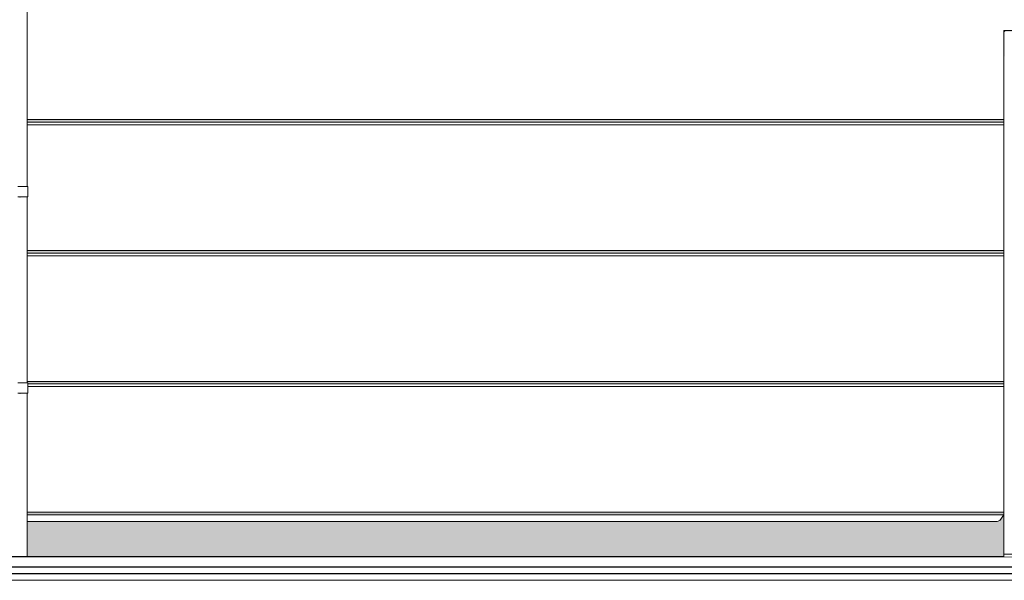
# Model space of a CAD drawing. Header units: millimetres. Extents: x 11 to 58287, y -2 to 19922.
# Tile 24 of 86: x 16157 to 23675, y 11112 to 15395. Entities that reach past the tile are written whole.
import ezdxf

# ---------------------------------------------------------------- set-up
doc = ezdxf.new("R2010")
doc.units = ezdxf.units.MM
doc.header["$MEASUREMENT"] = 0
doc.linetypes.add('Wipeout_Contour', pattern=[1000, 0, -1000])
for name, color, linetype, lineweight in [('A_WYPEŁNIENIA RYSUNKI_Nr_pióra__18', 9, 'Continuous', 13), ('A_WYPEŁNIENIA RYSUNKI_Nr_pióra__7', 7, 'Continuous', 13), ('Nowe_A__SCIANY_Nr_pióra__87', 7, 'Continuous', 13), ('Nowe_A__STROPY_Nr_pióra__1', 7, 'Continuous', 13), ('Nowe_A__STROPY_Nr_pióra__21', 7, 'Continuous', 25), ('Nowe_A_WN_WYPOSAZENIE_Nr_pióra__2', 7, 'Continuous', 13), ('Nowe_Drzwi Archicad_Nr_pióra__101', 252, 'Continuous', 5), ('Nowe_Drzwi Archicad_Nr_pióra__87', 7, 'Continuous', 13)]:
    doc.layers.add(name, color=color, linetype=linetype, lineweight=lineweight)
for name, color, linetype in [('Nowe_A__SCIANY', 7, 'Continuous'), ('Nowe_A__STROPY', 7, 'Continuous'), ('Nowe_A_WN_WYPOSAZENIE', 7, 'Continuous'), ('Nowe_Drzwi Archicad', 7, 'Continuous')]:
    doc.layers.add(name, color=color, linetype=linetype)

# ---------------------------------------------------------------- blocks, each defined once
blk = doc.blocks.new('ElemPrzekroju_2_1', base_point=(46338.2, 11312))
at = {"color": 254, "linetype": 'Wipeout_Contour', "lineweight": 0, "ltscale": 334688.95726}
blk.add_wipeout([(16217.9, 15541.1), (16214.9, 15541.1), (16214.9, 14632), (23671.6, 14632), (23671.6, 15312), (26921.6, 15312), (26921.6, 14632), (28031.6, 14632), (28031.6, 15541.1), (28029.3, 15541.1), (28029.3, 15592), (16217.9, 15592)], dxfattribs=at).dxf.layer = 'Nowe_A__SCIANY'
at = {"color": 254, "linetype": 'Wipeout_Contour', "lineweight": 0, "ltscale": 96977.188764}
blk.add_wipeout([(23671.6, 13632), (16214.9, 13632), (16214.9, 13612), (23671.6, 13612)], dxfattribs=at).dxf.layer = 'Nowe_A__SCIANY'
at = {"color": 254, "linetype": 'Wipeout_Contour', "lineweight": 0, "ltscale": 92640.966693}
blk.add_wipeout([(16214.9, 11612), (23671.6, 11612), (23671.6, 11632), (16214.9, 11632)], dxfattribs=at).dxf.layer = 'Nowe_A__SCIANY'
at = {"layer": 'Nowe_A__SCIANY', "linetype": 'Continuous', "lineweight": 0, "true_color": 0x000000}
for points in [[(23671.6, 13632), (16214.9, 13632), (16214.9, 13612), (23671.6, 13612)], [(16214.9, 11612), (23671.6, 11612), (23671.6, 11632), (16214.9, 11632)]]:
    blk.add_hatch(color=18, dxfattribs=at).paths.add_polyline_path(points)
at = {"color": 254, "linetype": 'Wipeout_Contour', "lineweight": 0, "ltscale": 99315.0617}
blk.add_wipeout([(16214.9, 14632), (16214.9, 14612), (23671.6, 14612), (23671.6, 14632)], dxfattribs=at).dxf.layer = 'Nowe_A__SCIANY'
at = {"layer": 'Nowe_A__SCIANY', "linetype": 'Continuous', "lineweight": 0, "true_color": 0x000000}
blk.add_hatch(color=18, dxfattribs=at).paths.add_polyline_path([(16214.9, 14632), (16214.9, 14612), (23671.6, 14612), (23671.6, 14632)])
at = {"color": 254, "linetype": 'Wipeout_Contour', "lineweight": 0, "ltscale": 134676.879619}
blk.add_wipeout([(16214.9, 12541.1), (16214.9, 11632), (23671.6, 11632), (23671.6, 12592), (16217.9, 12592), (16217.9, 12541.1)], dxfattribs=at).dxf.layer = 'Nowe_A__SCIANY'
at = {"layer": 'Nowe_A__SCIANY_Nr_pióra__87', "color": 7, "linetype": 'Continuous', "lineweight": 13}
blk.add_line((16214.9, 11632), (23671.6, 11632), dxfattribs=at)
at = {"color": 254, "linetype": 'Wipeout_Contour', "lineweight": 0, "ltscale": 184030.219537}
blk.add_wipeout([(16214.9, 14592), (16214.9, 14121.1), (16217.9, 14121.1), (16217.9, 14041.1), (16214.9, 14041.1), (16214.9, 13632), (23671.6, 13632), (23671.6, 14592)], dxfattribs=at).dxf.layer = 'Nowe_A__SCIANY'
at = {"color": 254, "linetype": 'Wipeout_Contour', "lineweight": 0, "ltscale": 94711.103266}
blk.add_wipeout([(16217.9, 12592), (23671.6, 12592), (23671.6, 12612), (16217.9, 12612)], dxfattribs=at).dxf.layer = 'Nowe_A__SCIANY'
at = {"color": 254, "linetype": 'Wipeout_Contour', "lineweight": 0, "ltscale": 99267.273582}
blk.add_wipeout([(23671.6, 14612), (16214.9, 14612), (16214.9, 14592), (23671.6, 14592)], dxfattribs=at).dxf.layer = 'Nowe_A__SCIANY'
at = {"color": 254, "linetype": 'Wipeout_Contour', "lineweight": 0, "ltscale": 135851.037476}
blk.add_wipeout([(16214.9, 12621.1), (16217.9, 12621.1), (16217.9, 12612), (23671.6, 12612), (23671.6, 12632), (16214.9, 12632)], dxfattribs=at).dxf.layer = 'Nowe_A__SCIANY'
at = {"layer": 'Nowe_A__SCIANY', "linetype": 'Continuous', "lineweight": 0, "true_color": 0x000000}
for points in [[(16214.9, 14612), (16214.9, 14608.6), (23655, 14608.6), (23671.6, 14612)], [(16214.9, 12621.1), (16217.9, 12621.1), (16217.9, 12612), (23671.6, 12612), (23671.6, 12632), (16214.9, 12632)]]:
    blk.add_hatch(color=18, dxfattribs=at).paths.add_polyline_path(points)
at = {"layer": 'Nowe_A__SCIANY_Nr_pióra__87', "color": 7, "linetype": 'Continuous', "lineweight": 13}
for p, q in [((16214.9, 14632), (23671.6, 14632)), ((16214.9, 14612), (23671.6, 14612)), ((16214.9, 14592), (23671.6, 14592)), ((16217.9, 12592), (23671.6, 12592))]:
    blk.add_line(p, q, dxfattribs=at)
at = {"color": 254, "linetype": 'Wipeout_Contour', "lineweight": 0, "ltscale": 95840.051823}
blk.add_wipeout([(16214.9, 12632), (23671.6, 12632), (23671.6, 13592), (16214.9, 13592)], dxfattribs=at).dxf.layer = 'Nowe_A__SCIANY'
at = {"layer": 'Nowe_A__SCIANY', "linetype": 'Continuous', "lineweight": 0, "true_color": 0x000000}
blk.add_hatch(color=18, dxfattribs=at).paths.add_polyline_path([(16217.9, 12612), (16217.9, 12608.6), (23655, 12608.6), (23671.6, 12612)])
at = {"layer": 'Nowe_A__SCIANY_Nr_pióra__87', "color": 7, "linetype": 'Continuous', "lineweight": 13}
for p, q in [((16214.9, 12632), (23671.6, 12632)), ((16217.9, 12612), (23671.6, 12612))]:
    blk.add_line(p, q, dxfattribs=at)
at = {"color": 254, "linetype": 'Wipeout_Contour', "lineweight": 0, "ltscale": 96931.530665}
blk.add_wipeout([(23671.6, 13612), (16214.9, 13612), (16214.9, 13592), (23671.6, 13592)], dxfattribs=at).dxf.layer = 'Nowe_A__SCIANY'
at = {"layer": 'Nowe_A__SCIANY', "linetype": 'Continuous', "lineweight": 0, "true_color": 0x000000}
blk.add_hatch(color=18, dxfattribs=at).paths.add_polyline_path([(16214.9, 13612), (16214.9, 13608.6), (23655, 13608.6), (23671.6, 13612)])
at = {"layer": 'Nowe_A__SCIANY_Nr_pióra__87', "color": 7, "linetype": 'Continuous', "lineweight": 13}
for p, q in [((16214.9, 13632), (23671.6, 13632)), ((16214.9, 13612), (23671.6, 13612)), ((16214.9, 13592), (23671.6, 13592))]:
    blk.add_line(p, q, dxfattribs=at)
blk = doc.blocks.new('ElemPrzekroju_3_1', base_point=(46338.2, 11312))
at = {"color": 254, "linetype": 'Wipeout_Contour', "lineweight": 0, "ltscale": 118319.287353}
blk.add_wipeout([(23671.6, 15312), (23679.1, 15304.5), (26914.1, 15304.5), (26921.6, 15312)], dxfattribs=at).dxf.layer = 'Nowe_Drzwi Archicad'
at = {"layer": 'Nowe_Drzwi Archicad', "linetype": 'Continuous', "lineweight": 0, "true_color": 0x000000}
blk.add_hatch(color=18, dxfattribs=at).paths.add_polyline_path([(23671.6, 15312), (23679.1, 15304.5), (26914.1, 15304.5), (26921.6, 15312)])
at = {"color": 254, "linetype": 'Wipeout_Contour', "lineweight": 0, "ltscale": 108864.56014}
blk.add_wipeout([(23671.6, 15312), (23671.6, 11312), (23679.1, 11312), (23679.1, 15304.5)], dxfattribs=at).dxf.layer = 'Nowe_Drzwi Archicad'
at = {"layer": 'Nowe_Drzwi Archicad', "linetype": 'Continuous', "lineweight": 0, "true_color": 0x000000}
blk.add_hatch(color=18, dxfattribs=at).paths.add_polyline_path([(23671.6, 15312), (23671.6, 15128.2), (23679.1, 15110.5), (23679.1, 15304.5)])
at = {"layer": 'Nowe_Drzwi Archicad_Nr_pióra__101', "color": 252, "linetype": 'Continuous', "lineweight": 5}
blk.add_line((23671.6, 15312), (23679.1, 15304.5), dxfattribs=at)
at = {"layer": 'Nowe_Drzwi Archicad_Nr_pióra__87', "color": 7, "linetype": 'Continuous', "lineweight": 13}
for p, q in [((23671.6, 14632), (23671.6, 15312)), ((23671.6, 15312), (26921.6, 15312)), ((23671.6, 14632), (23671.6, 14612)), ((23671.6, 14592), (23671.6, 14612)), ((23671.6, 14592), (23671.6, 13632)), ((23671.6, 13632), (23671.6, 13612)), ((23671.6, 13592), (23671.6, 13612)), ((23671.6, 13592), (23671.6, 12632)), ((23671.6, 12632), (23671.6, 12612)), ((23671.6, 12592), (23671.6, 12612)), ((23671.6, 12592), (23671.6, 11632)), ((23671.6, 11632), (23671.6, 11612))]:
    blk.add_line(p, q, dxfattribs=at)
blk = doc.blocks.new('ElemPrzekroju_9_1', base_point=(46338.2, 11312))
at = {"color": 254, "linetype": 'Wipeout_Contour', "lineweight": 0, "ltscale": 92296.535993}
blk.add_wipeout([(16214.9, 11292), (23671.6, 11292), (23671.6, 11612), (16214.9, 11612)], dxfattribs=at).dxf.layer = 'Nowe_A__SCIANY'
at = {"layer": 'Nowe_A__SCIANY_Nr_pióra__87', "color": 7, "linetype": 'Continuous', "lineweight": 13}
for p, q in [((23671.6, 11612), (16214.9, 11612)), ((23671.6, 11312), (23671.6, 11612)), ((23671.6, 11292), (23671.6, 11312))]:
    blk.add_line(p, q, dxfattribs=at)
blk = doc.blocks.new('ElemPrzekroju_19_1', base_point=(46338.2, 11312))
at = {"color": 254, "linetype": 'Wipeout_Contour', "lineweight": 0, "ltscale": 87776.168823}
blk.add_wipeout([(16173.6, 15541.1), (16156.2, 15541.1), (16156.2, 14121.1), (16173.6, 14121.1)], dxfattribs=at).dxf.layer = 'Nowe_A_WN_WYPOSAZENIE'
at = {"color": 254, "linetype": 'Wipeout_Contour', "lineweight": 0, "ltscale": 83840.220365}
blk.add_wipeout([(16173.6, 14041.1), (16156.2, 14041.1), (16156.2, 12621.1), (16173.6, 12621.1)], dxfattribs=at).dxf.layer = 'Nowe_A_WN_WYPOSAZENIE'
at = {"color": 254, "linetype": 'Wipeout_Contour', "lineweight": 0, "ltscale": 80355.444659}
blk.add_wipeout([(16156.2, 12541.1), (16156.2, 11292), (16173.6, 11292), (16173.6, 12541.1)], dxfattribs=at).dxf.layer = 'Nowe_A_WN_WYPOSAZENIE'
at = {"color": 254, "linetype": 'Wipeout_Contour', "lineweight": 0, "ltscale": 87825.827882}
blk.add_wipeout([(16173.6, 14121.1), (16189.9, 14121.1), (16189.9, 15541.1), (16173.6, 15541.1)], dxfattribs=at).dxf.layer = 'Nowe_A_WN_WYPOSAZENIE'
at = {"color": 254, "linetype": 'Wipeout_Contour', "lineweight": 0, "ltscale": 83892.208616}
blk.add_wipeout([(16173.6, 14041.1), (16173.6, 12621.1), (16189.9, 12621.1), (16189.9, 14041.1)], dxfattribs=at).dxf.layer = 'Nowe_A_WN_WYPOSAZENIE'
at = {"color": 254, "linetype": 'Wipeout_Contour', "lineweight": 0, "ltscale": 80409.679382}
blk.add_wipeout([(16173.6, 11292), (16189.9, 11292), (16189.9, 12541.1), (16173.6, 12541.1)], dxfattribs=at).dxf.layer = 'Nowe_A_WN_WYPOSAZENIE'
at = {"color": 254, "linetype": 'Wipeout_Contour', "lineweight": 0, "ltscale": 87869.516236}
blk.add_wipeout([(16189.9, 14121.1), (16203.2, 14121.1), (16203.2, 15541.1), (16189.9, 15541.1)], dxfattribs=at).dxf.layer = 'Nowe_A_WN_WYPOSAZENIE'
at = {"color": 254, "linetype": 'Wipeout_Contour', "lineweight": 0, "ltscale": 83937.943849}
blk.add_wipeout([(16189.9, 14041.1), (16189.9, 12621.1), (16203.2, 12621.1), (16203.2, 14041.1)], dxfattribs=at).dxf.layer = 'Nowe_A_WN_WYPOSAZENIE'
at = {"color": 254, "linetype": 'Wipeout_Contour', "lineweight": 0, "ltscale": 80457.388462}
blk.add_wipeout([(16189.9, 11292), (16203.2, 11292), (16203.2, 12541.1), (16189.9, 12541.1)], dxfattribs=at).dxf.layer = 'Nowe_A_WN_WYPOSAZENIE'
at = {"color": 254, "linetype": 'Wipeout_Contour', "lineweight": 0, "ltscale": 87901.954225}
blk.add_wipeout([(16203.2, 14121.1), (16211.9, 14121.1), (16211.9, 15541.1), (16203.2, 15541.1)], dxfattribs=at).dxf.layer = 'Nowe_A_WN_WYPOSAZENIE'
at = {"color": 254, "linetype": 'Wipeout_Contour', "lineweight": 0, "ltscale": 85712.958271}
blk.add_wipeout([(16143.6, 14121.1), (16143.6, 14041.1), (16160.5, 14041.1), (16160.5, 14121.1)], dxfattribs=at).dxf.layer = 'Nowe_A_WN_WYPOSAZENIE'
at = {"color": 254, "linetype": 'Wipeout_Contour', "lineweight": 0, "ltscale": 83971.900307}
blk.add_wipeout([(16203.2, 12621.1), (16211.9, 12621.1), (16211.9, 14041.1), (16203.2, 14041.1)], dxfattribs=at).dxf.layer = 'Nowe_A_WN_WYPOSAZENIE'
at = {"color": 254, "linetype": 'Wipeout_Contour', "lineweight": 0, "ltscale": 81895.163222}
blk.add_wipeout([(16143.6, 12621.1), (16143.6, 12541.1), (16160.5, 12541.1), (16160.5, 12621.1)], dxfattribs=at).dxf.layer = 'Nowe_A_WN_WYPOSAZENIE'
at = {"color": 254, "linetype": 'Wipeout_Contour', "lineweight": 0, "ltscale": 80492.808983}
blk.add_wipeout([(16211.9, 12541.1), (16203.2, 12541.1), (16203.2, 11292), (16211.9, 11292)], dxfattribs=at).dxf.layer = 'Nowe_A_WN_WYPOSAZENIE'
at = {"color": 254, "linetype": 'Wipeout_Contour', "lineweight": 0, "ltscale": 87919.218348}
blk.add_wipeout([(16214.9, 15541.1), (16211.9, 15541.1), (16211.9, 14121.1), (16214.9, 14121.1)], dxfattribs=at).dxf.layer = 'Nowe_A_WN_WYPOSAZENIE'
at = {"color": 254, "linetype": 'Wipeout_Contour', "lineweight": 0, "ltscale": 83989.971906}
blk.add_wipeout([(16211.9, 12621.1), (16214.9, 12621.1), (16214.9, 14041.1), (16211.9, 14041.1)], dxfattribs=at).dxf.layer = 'Nowe_A_WN_WYPOSAZENIE'
at = {"color": 254, "linetype": 'Wipeout_Contour', "lineweight": 0, "ltscale": 80511.659376}
blk.add_wipeout([(16211.9, 11292), (16214.9, 11292), (16214.9, 12541.1), (16211.9, 12541.1)], dxfattribs=at).dxf.layer = 'Nowe_A_WN_WYPOSAZENIE'
at = {"color": 254, "linetype": 'Wipeout_Contour', "lineweight": 0, "ltscale": 85764.680255}
blk.add_wipeout([(16160.5, 14041.1), (16177.9, 14041.1), (16177.9, 14121.1), (16160.5, 14121.1)], dxfattribs=at).dxf.layer = 'Nowe_A_WN_WYPOSAZENIE'
at = {"color": 254, "linetype": 'Wipeout_Contour', "lineweight": 0, "ltscale": 81949.294804}
blk.add_wipeout([(16160.5, 12541.1), (16177.9, 12541.1), (16177.9, 12621.1), (16160.5, 12621.1)], dxfattribs=at).dxf.layer = 'Nowe_A_WN_WYPOSAZENIE'
at = {"color": 254, "linetype": 'Wipeout_Contour', "lineweight": 0, "ltscale": 85815.013518}
blk.add_wipeout([(16177.9, 14121.1), (16177.9, 14041.1), (16193.9, 14041.1), (16193.9, 14121.1)], dxfattribs=at).dxf.layer = 'Nowe_A_WN_WYPOSAZENIE'
at = {"color": 254, "linetype": 'Wipeout_Contour', "lineweight": 0, "ltscale": 82001.970063}
blk.add_wipeout([(16177.9, 12621.1), (16177.9, 12541.1), (16193.9, 12541.1), (16193.9, 12621.1)], dxfattribs=at).dxf.layer = 'Nowe_A_WN_WYPOSAZENIE'
at = {"color": 254, "linetype": 'Wipeout_Contour', "lineweight": 0, "ltscale": 85858.498464}
blk.add_wipeout([(16193.9, 14041.1), (16206.7, 14041.1), (16206.7, 14121.1), (16193.9, 14121.1)], dxfattribs=at).dxf.layer = 'Nowe_A_WN_WYPOSAZENIE'
at = {"color": 254, "linetype": 'Wipeout_Contour', "lineweight": 0, "ltscale": 82047.476052}
blk.add_wipeout([(16193.9, 12541.1), (16206.7, 12541.1), (16206.7, 12621.1), (16193.9, 12621.1)], dxfattribs=at).dxf.layer = 'Nowe_A_WN_WYPOSAZENIE'
at = {"layer": 'Nowe_A_WN_WYPOSAZENIE_Nr_pióra__2', "color": 7, "linetype": 'Continuous', "lineweight": 13}
for p, q in [((16143.6, 14121.1), (16160.5, 14121.1)), ((16143.6, 14041.1), (16160.5, 14041.1)), ((16143.6, 12621.1), (16160.5, 12621.1)), ((16143.6, 12541.1), (16160.5, 12541.1))]:
    blk.add_line(p, q, dxfattribs=at)
at = {"color": 254, "linetype": 'Wipeout_Contour', "lineweight": 0, "ltscale": 85890.412866}
blk.add_wipeout([(16206.7, 14041.1), (16215.1, 14041.1), (16215.1, 14121.1), (16206.7, 14121.1)], dxfattribs=at).dxf.layer = 'Nowe_A_WN_WYPOSAZENIE'
at = {"color": 254, "linetype": 'Wipeout_Contour', "lineweight": 0, "ltscale": 82080.872379}
blk.add_wipeout([(16206.7, 12541.1), (16215.1, 12541.1), (16215.1, 12621.1), (16206.7, 12621.1)], dxfattribs=at).dxf.layer = 'Nowe_A_WN_WYPOSAZENIE'
at = {"layer": 'Nowe_A_WN_WYPOSAZENIE', "linetype": 'Continuous', "lineweight": 0, "true_color": 0x000000}
for points in [[(16173.6, 14041.1), (16156.2, 14041.1), (16156.2, 14036.4), (16157, 14036.1), (16173.6, 14037.9)], [(16156.2, 12541.1), (16156.2, 12536.4), (16157, 12536.1), (16173.6, 12537.9), (16173.6, 12541.1)]]:
    blk.add_hatch(color=18, dxfattribs=at).paths.add_polyline_path(points)
at = {"color": 254, "linetype": 'Wipeout_Contour', "lineweight": 0, "ltscale": 85907.287791}
blk.add_wipeout([(16215.1, 14041.1), (16217.9, 14041.1), (16217.9, 14121.1), (16215.1, 14121.1)], dxfattribs=at).dxf.layer = 'Nowe_A_WN_WYPOSAZENIE'
at = {"color": 254, "linetype": 'Wipeout_Contour', "lineweight": 0, "ltscale": 82098.530414}
blk.add_wipeout([(16215.1, 12541.1), (16217.9, 12541.1), (16217.9, 12621.1), (16215.1, 12621.1)], dxfattribs=at).dxf.layer = 'Nowe_A_WN_WYPOSAZENIE'
at = {"layer": 'Nowe_A_WN_WYPOSAZENIE', "linetype": 'Continuous', "lineweight": 0, "true_color": 0x000000}
for points in [[(16173.6, 14041.1), (16173.6, 14037.9), (16175.2, 14037.3), (16189.9, 14038.4), (16189.9, 14041.1)], [(16189.9, 14041.1), (16189.9, 14038.4), (16191.5, 14037.7), (16203.2, 14038.4), (16203.2, 14041.1)], [(16203.2, 14041.1), (16203.2, 14038.4), (16204.4, 14037.8), (16211.9, 14038.2), (16211.9, 14041.1)], [(16211.9, 14041.1), (16211.9, 14038.2), (16212.4, 14037.3), (16214.9, 14037.5), (16214.9, 14041.1)], [(16189.9, 12541.1), (16173.6, 12541.1), (16173.6, 12537.9), (16175.2, 12537.3), (16189.9, 12538.4)], [(16203.2, 12541.1), (16189.9, 12541.1), (16189.9, 12538.4), (16191.5, 12537.7), (16203.2, 12538.4)], [(16203.2, 12541.1), (16203.2, 12538.4), (16204.4, 12537.8), (16211.9, 12538.2), (16211.9, 12541.1)], [(16211.9, 12541.1), (16211.9, 12538.2), (16212.4, 12537.3), (16214.9, 12537.5), (16214.9, 12541.1)]]:
    blk.add_hatch(color=18, dxfattribs=at).paths.add_polyline_path(points)
at = {"layer": 'Nowe_A_WN_WYPOSAZENIE_Nr_pióra__2', "color": 7, "linetype": 'Continuous', "lineweight": 13}
for p, q in [((16214.9, 14121.1), (16214.9, 15541.1)), ((16160.5, 14121.1), (16177.9, 14121.1)), ((16177.9, 14121.1), (16193.9, 14121.1)), ((16193.9, 14121.1), (16206.7, 14121.1)), ((16206.7, 14121.1), (16215.1, 14121.1)), ((16215.1, 14121.1), (16217.9, 14121.1)), ((16217.9, 14041.1), (16217.9, 14121.1)), ((16160.5, 14041.1), (16177.9, 14041.1)), ((16177.9, 14041.1), (16193.9, 14041.1)), ((16193.9, 14041.1), (16206.7, 14041.1)), ((16206.7, 14041.1), (16215.1, 14041.1)), ((16214.9, 12621.1), (16214.9, 14041.1)), ((16215.1, 14041.1), (16217.9, 14041.1)), ((16160.5, 12621.1), (16177.9, 12621.1)), ((16177.9, 12621.1), (16193.9, 12621.1)), ((16193.9, 12621.1), (16206.7, 12621.1)), ((16206.7, 12621.1), (16215.1, 12621.1)), ((16215.1, 12621.1), (16217.9, 12621.1)), ((16217.9, 12541.1), (16217.9, 12621.1)), ((16160.5, 12541.1), (16177.9, 12541.1)), ((16177.9, 12541.1), (16193.9, 12541.1)), ((16193.9, 12541.1), (16206.7, 12541.1)), ((16206.7, 12541.1), (16215.1, 12541.1)), ((16214.9, 11292), (16214.9, 12541.1)), ((16215.1, 12541.1), (16217.9, 12541.1))]:
    blk.add_line(p, q, dxfattribs=at)
blk = doc.blocks.new('ElemPrzekroju_20_1', base_point=(46338.2, 11312))
at = {"color": 254, "linetype": 'Wipeout_Contour', "lineweight": 0, "ltscale": 132541.412454}
blk.add_wipeout([(53195.6, 11212), (4091.8, 11212), (4091.8, 11162), (53195.6, 11162)], dxfattribs=at).dxf.layer = 'Nowe_A__STROPY'
at = {"color": 254, "linetype": 'Wipeout_Contour', "lineweight": 0, "ltscale": 132690.398547}
blk.add_wipeout([(4091.8, 11212), (53195.6, 11212), (53195.6, 11292), (4091.8, 11292)], dxfattribs=at).dxf.layer = 'Nowe_A__STROPY'
at = {"color": 254, "linetype": 'Wipeout_Contour', "lineweight": 0, "ltscale": 132426.986127}
blk.add_wipeout([(4091.8, 11112), (53195.6, 11112), (53195.6, 11162), (4091.8, 11162)], dxfattribs=at).dxf.layer = 'Nowe_A__STROPY'
at = {"layer": 'Nowe_A__STROPY_Nr_pióra__1', "color": 7, "linetype": 'Continuous', "lineweight": 13}
blk.add_line((53195.6, 11112), (4091.8, 11112), dxfattribs=at)
at = {"layer": 'Nowe_A__STROPY_Nr_pióra__21', "color": 7, "linetype": 'Continuous', "lineweight": 25}
for p, q in [((53195.6, 11292), (4091.8, 11292)), ((53195.6, 11212), (4091.8, 11212)), ((53195.6, 11162), (4091.8, 11162))]:
    blk.add_line(p, q, dxfattribs=at)
blk = doc.blocks.new('ElemPrzekroju_23_1', base_point=(46338.2, 11312))
at = {"color": 254, "linetype": 'Wipeout_Contour', "lineweight": 0, "ltscale": 110857.962506}
blk.add_wipeout([(23671.6, 11292), (26921.6, 11292), (26921.6, 11312), (23671.6, 11312)], dxfattribs=at).dxf.layer = 'Nowe_A__SCIANY'
at = {"layer": 'Nowe_A__SCIANY_Nr_pióra__87', "color": 7, "linetype": 'Continuous', "lineweight": 13}
for p, q in [((26921.6, 11312), (23671.6, 11312)), ((26921.6, 11292), (26921.6, 11312))]:
    blk.add_line(p, q, dxfattribs=at)

msp = doc.modelspace()

# ---------------------------------------------------------------- block references
at = {"layer": 'Nowe_A__SCIANY', "lineweight": 0}
msp.add_blockref('ElemPrzekroju_2_1', (46338.2, 11312), dxfattribs=at)

# ---------------------------------------------------------------- next in the draw order: block references
at = {"layer": 'Nowe_Drzwi Archicad', "lineweight": 0}
msp.add_blockref('ElemPrzekroju_3_1', (46338.2, 11312), dxfattribs=at)

# ---------------------------------------------------------------- next in the draw order: block references
at = {"layer": 'Nowe_A__SCIANY', "lineweight": 0}
msp.add_blockref('ElemPrzekroju_9_1', (46338.2, 11312), dxfattribs=at)

# ---------------------------------------------------------------- next in the draw order: block references
at = {"layer": 'Nowe_A_WN_WYPOSAZENIE', "lineweight": 0}
msp.add_blockref('ElemPrzekroju_19_1', (46338.2, 11312), dxfattribs=at)

# ---------------------------------------------------------------- next in the draw order: block references
at = {"layer": 'Nowe_A__STROPY', "lineweight": 0}
msp.add_blockref('ElemPrzekroju_20_1', (46338.2, 11312), dxfattribs=at)

# ---------------------------------------------------------------- next in the draw order: block references
at = {"layer": 'Nowe_A__SCIANY', "lineweight": 0}
msp.add_blockref('ElemPrzekroju_23_1', (46338.2, 11312), dxfattribs=at)

# ---------------------------------------------------------------- next in the draw order: hatches: boundary and pattern name
at = {"layer": 'A_WYPEŁNIENIA RYSUNKI_Nr_pióra__18', "linetype": 'Continuous', "lineweight": 13}
h = msp.add_hatch(dxfattribs=at)
h.set_pattern_fill('Tynk_akrylowy_na_siatce__7B', color=9, style=0, pattern_type=2)
h.set_pattern_definition([(0, (46338.244, 11312.036), (0, 25.980762), [0, -15]), (0, (46345.744, 11325.026), (0, 25.980762), [0, -15])])
h.paths.add_polyline_path([(16214.9, 11561.3), (16214.9, 11292), (23671.6, 11292), (23671.6, 11612), (23641.6, 11569.6), (23621.6, 11561.3)])

# ---------------------------------------------------------------- next in the draw order: linework, layer by layer
at = {"layer": 'A_WYPEŁNIENIA RYSUNKI_Nr_pióra__7', "color": 7, "linetype": 'Continuous', "lineweight": 13, "flags": 128}
msp.add_lwpolyline([(16214.9, 11561.3), (16214.9, 11292), (23671.6, 11292), (23671.6, 11612), (23641.6, 11569.6), (23621.6, 11561.3)], close=True, dxfattribs=at)

doc.saveas('drawing.dxf')
